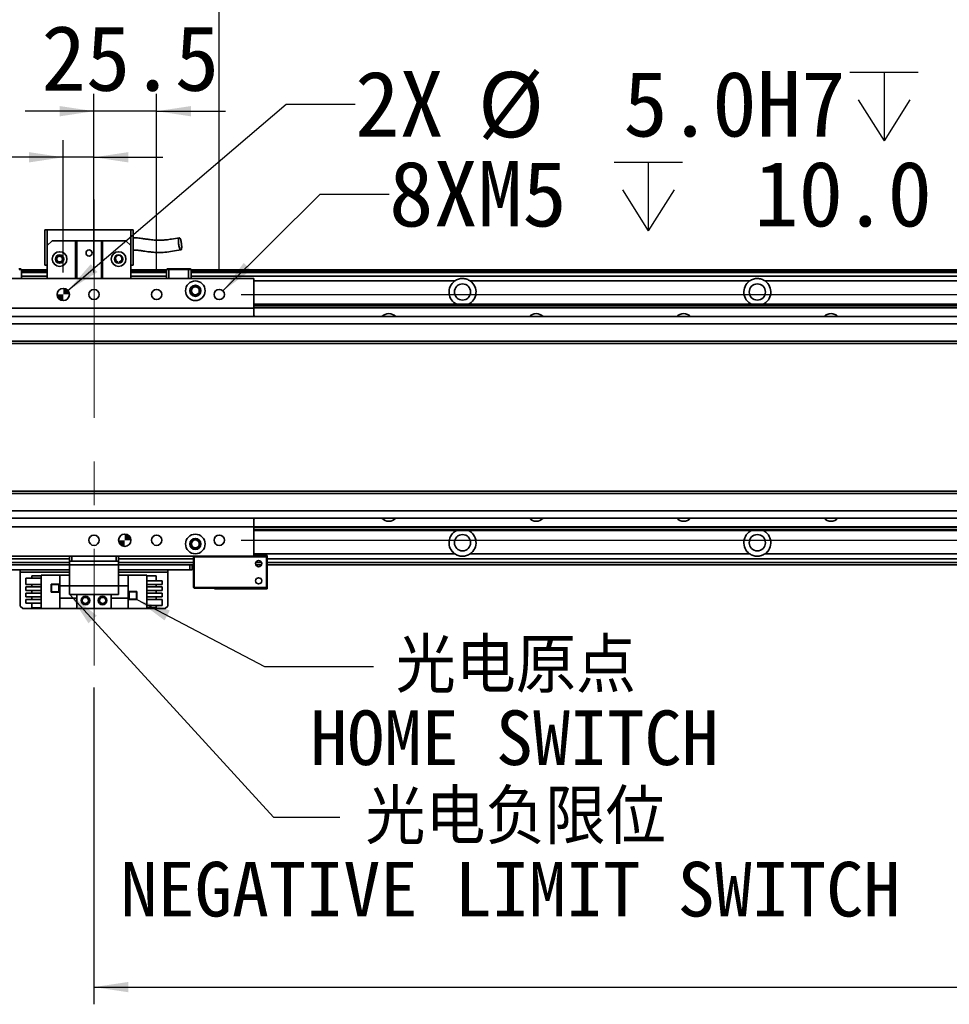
# Model space of a CAD drawing. Header units: millimetres. Extents: x 35 to 2905, y 35 to 2044.
# Tile 4 of 13: x 276 to 655, y 1434 to 1835. Entities that reach past the tile are written whole.
import ezdxf

# ---------------------------------------------------------------- set-up
doc = ezdxf.new("R2010")
doc.units = ezdxf.units.MM
doc.header["$LTSCALE"] = 7
doc.linetypes.add('CENTERX2', pattern=[20.32, 12.7, -2.54, 2.54, -2.54])
doc.layers.add('黑色实线', color=7, linetype='Continuous')
doc.styles.add('SLDTEXTSTYLE8', font='txt')
doc.styles.add('SLDTEXTSTYLE9', font='txt', dxfattribs={"bigfont": 'bigfont'})
doc.dimstyles.new('SLDDIMSTYLE0', dxfattribs={"dimtxt": 26.6, "dimasz": 14, "dimexe": 0, "dimexo": 0.0625, "dimgap": 6.65, "dimtad": 2, "dimdec": 1, "dimrnd": 1e-09, "dimzin": 4, "dimdsep": 46, "dimtxsty": 'SLDTEXTSTYLE8', "dimsah": 1, "dimcen": 0.09, "dimadec": 0, "dimazin": 1, "dimtfac": 1, "dimtdec": 1, "dimtmove": 0, "dimatfit": 0, "dimfxl": 0, "dimfrac": 2, "dimtolj": 1, "dimtzin": 12, "dimarcsym": 0})
doc.dimstyles.new('SLDDIMSTYLE1', dxfattribs={"dimtxt": 26.6, "dimasz": 14, "dimexe": 0, "dimexo": 0.0625, "dimgap": 6.65, "dimtad": 2, "dimdec": 1, "dimrnd": 1e-09, "dimzin": 12, "dimdsep": 46, "dimtxsty": 'SLDTEXTSTYLE8', "dimsah": 1, "dimcen": 0.09, "dimadec": 0, "dimazin": 3, "dimtfac": 1, "dimtdec": 1, "dimtmove": 0, "dimatfit": 0, "dimfxl": 0, "dimfrac": 2, "dimtolj": 1, "dimtzin": 12, "dimarcsym": 0})
doc.dimstyles.new('SLDDIMSTYLE2', dxfattribs={"dimtxt": 0.18, "dimasz": 14, "dimexe": 0, "dimexo": 0.0625, "dimgap": 0, "dimtad": 0, "dimtih": 1, "dimtoh": 1, "dimdec": 0, "dimrnd": 1e-09, "dimzin": 0, "dimdsep": 46, "dimtxsty": 'Standard', "dimsah": 1, "dimcen": 0.09, "dimadec": 0, "dimazin": 0, "dimtfac": 14, "dimtdec": 0, "dimtofl": 0, "dimtmove": 0, "dimatfit": 3, "dimfxl": 0, "dimfrac": 2, "dimtolj": 1, "dimtzin": 0, "dimarcsym": 0})
doc.dimstyles.new('SLDDIMSTYLE3', dxfattribs={"dimtxt": 26.6, "dimasz": 14, "dimexe": 0, "dimexo": 0.0625, "dimgap": 6.65, "dimtad": 0, "dimtih": 1, "dimtoh": 1, "dimdec": 6, "dimrnd": 1e-09, "dimzin": 12, "dimdsep": 46, "dimtxsty": 'SLDTEXTSTYLE8', "dimsah": 1, "dimcen": 0, "dimadec": 0, "dimazin": 3, "dimtfac": 1, "dimtdec": 1, "dimtofl": 0, "dimtmove": 0, "dimatfit": 3, "dimfxl": 0, "dimfrac": 2, "dimtolj": 1, "dimtzin": 12, "dimarcsym": 0})
doc.dimstyles.new('SLDDIMSTYLE4', dxfattribs={"dimtxt": 26.6, "dimasz": 14, "dimexe": 0, "dimexo": 0.0625, "dimgap": 6.65, "dimtad": 0, "dimtih": 1, "dimtoh": 1, "dimdec": 1, "dimrnd": 1e-09, "dimzin": 4, "dimdsep": 46, "dimtxsty": 'SLDTEXTSTYLE8', "dimsah": 1, "dimcen": 0, "dimadec": 0, "dimazin": 1, "dimtfac": 1, "dimtdec": 1, "dimtofl": 0, "dimtmove": 0, "dimatfit": 3, "dimfxl": 0, "dimfrac": 2, "dimtolj": 1, "dimtzin": 12, "dimarcsym": 0})
doc.dimstyles.new('SLDDIMSTYLE5', dxfattribs={"dimtxt": 26.6, "dimasz": 14, "dimexe": 0, "dimexo": 0.0625, "dimgap": 6.65, "dimtad": 2, "dimdec": 1, "dimrnd": 1e-09, "dimzin": 4, "dimdsep": 46, "dimtxsty": 'SLDTEXTSTYLE8', "dimsah": 1, "dimcen": 0.09, "dimadec": 0, "dimazin": 1, "dimtfac": 1, "dimtdec": 1, "dimtofl": 0, "dimtmove": 0, "dimatfit": 3, "dimfxl": 0, "dimfrac": 2, "dimtolj": 1, "dimtzin": 12, "dimarcsym": 0})

# ---------------------------------------------------------------- blocks, each defined once
blk = doc.blocks.new('_D_7')
at = {"layer": '黑色实线'}
for p, q in [((255.73, 1732.17), (255.73, 1850.46)), ((357.73, 1732.17), (357.73, 1850.46)), ((255.73, 1843.46), (227.73, 1843.46)), ((357.73, 1843.46), (255.73, 1843.46)), ((357.73, 1843.46), (385.73, 1843.46))]:
    blk.add_line(p, q, dxfattribs=at)
for points in [[(255.73, 1843.46), (241.73, 1845.56), (241.73, 1841.36)], [(357.73, 1843.46), (371.73, 1841.36), (371.73, 1845.56)]]:
    blk.add_solid(points, dxfattribs=at)
at = {"layer": '黑色实线', "insert": (270.72, 1878.36), "char_height": 26.6, "attachment_point": 1, "style": 'SLDTEXTSTYLE8'}
blk.add_mtext('102.0', dxfattribs=at)
blk = doc.blocks.new('_D_8')
at = {"layer": '黑色实线'}
for p, q in [((2234.73, 1723.28), (2234.73, 1751.28)), ((366.62, 1723.28), (2241.73, 1723.28)), ((2234.73, 1623.28), (2234.73, 1723.28)), ((366.62, 1623.28), (2241.73, 1623.28)), ((2234.73, 1623.28), (2234.73, 1595.28))]:
    blk.add_line(p, q, dxfattribs=at)
for points in [[(2234.73, 1723.28), (2236.83, 1737.28), (2232.63, 1737.28)], [(2234.73, 1623.28), (2232.63, 1609.28), (2236.83, 1609.28)]]:
    blk.add_solid(points, dxfattribs=at)
at = {"layer": '黑色实线', "insert": (2199.83, 1633.39), "char_height": 26.6, "attachment_point": 1, "rotation": 90, "style": 'SLDTEXTSTYLE8'}
blk.add_mtext('100.0', dxfattribs=at)
blk = doc.blocks.new('SW_SYMBOL_HOLE_DEPTH')
at = {"layer": '黑色实线', "color": 0}
for p, q in [((0, 6125), (5600, 6125)), ((2800, 6125), (2800, 525)), ((700, 3885), (2800, 525)), ((4900, 3885), (2800, 525))]:
    blk.add_line(p, q, dxfattribs=at)
blk = doc.blocks.new('_D_9')
at = {"layer": '黑色实线'}
for p, q in [((359.22, 1724.77), (398.82, 1764.17)), ((398.82, 1764.17), (426.82, 1764.17))]:
    blk.add_line(p, q, dxfattribs=at)
blk.add_solid([(359.22, 1724.77), (370.63, 1733.15), (367.66, 1736.13)], dxfattribs=at)
at = {"layer": '黑色实线', "xscale": 0.004985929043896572, "yscale": 0.004985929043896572, "zscale": 0.004985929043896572}
blk.add_blockref('SW_SYMBOL_HOLE_DEPTH', (518.4, 1746.56), dxfattribs=at)
at = {"layer": '黑色实线', "char_height": 26.6, "attachment_point": 1, "style": 'SLDTEXTSTYLE8'}
for s, insert in [('8XM5', (426.82, 1777.57)), (' 10.0', (557.34, 1777.57))]:
    blk.add_mtext(s, dxfattribs=dict(at, insert=insert))
blk = doc.blocks.new('_D_10')
at = {"layer": '黑色实线'}
for p, q in [((296.13, 1724.91), (384.97, 1800.76)), ((384.97, 1800.76), (412.97, 1800.76))]:
    blk.add_line(p, q, dxfattribs=at)
blk.add_solid([(296.13, 1724.91), (308.14, 1732.4), (305.42, 1735.6)], dxfattribs=at)
at = {"layer": '黑色实线', "xscale": 0.004985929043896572, "yscale": 0.004985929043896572, "zscale": 0.004985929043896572}
blk.add_blockref('SW_SYMBOL_HOLE_DEPTH', (614.34, 1783.15), dxfattribs=at)
at = {"layer": '黑色实线', "char_height": 26.6, "attachment_point": 1, "style": 'SLDTEXTSTYLE8'}
for s, insert in [('%%c', (463, 1813.9)), ('2X ', (412.97, 1814.16)), (' 5.0H7 ', (504.1, 1814.16)), (' 7.0', (653.27, 1814.16))]:
    blk.add_mtext(s, dxfattribs=dict(at, insert=insert))
blk = doc.blocks.new('_D_11')
at = {"layer": '黑色实线'}
for p, q in [((306.73, 1770.89), (306.73, 1804.86)), ((332.23, 1732.17), (332.23, 1804.86)), ((306.73, 1797.86), (278.73, 1797.86)), ((332.23, 1797.86), (306.73, 1797.86)), ((332.23, 1797.86), (360.23, 1797.86))]:
    blk.add_line(p, q, dxfattribs=at)
for points in [[(306.73, 1797.86), (292.73, 1799.96), (292.73, 1795.76)], [(332.23, 1797.86), (346.23, 1795.76), (346.23, 1799.96)]]:
    blk.add_solid(points, dxfattribs=at)
at = {"layer": '黑色实线', "insert": (285.35, 1832.76), "char_height": 26.6, "attachment_point": 1, "style": 'SLDTEXTSTYLE8'}
blk.add_mtext('25.5', dxfattribs=at)
blk = doc.blocks.new('_D_12')
at = {"layer": '黑色实线'}
for p, q in [((294.23, 1732.17), (294.23, 1786.11)), ((306.73, 1732.17), (306.73, 1786.11)), ((294.23, 1779.11), (173.12, 1779.11)), ((306.73, 1779.11), (294.23, 1779.11)), ((306.73, 1779.11), (334.73, 1779.11))]:
    blk.add_line(p, q, dxfattribs=at)
for points in [[(294.23, 1779.11), (280.23, 1781.21), (280.23, 1777.01)], [(306.73, 1779.11), (320.73, 1777.01), (320.73, 1781.21)]]:
    blk.add_solid(points, dxfattribs=at)
at = {"layer": '黑色实线', "insert": (173.12, 1814.01), "char_height": 26.6, "attachment_point": 1, "style": 'SLDTEXTSTYLE8'}
blk.add_mtext('12.5', dxfattribs=at)
blk = doc.blocks.new('_D_18')
at = {"layer": '黑色实线'}
for p, q in [((306.73, 1563.44), (306.73, 1434.49)), ((2046.73, 1563.44), (2046.73, 1434.49)), ((306.73, 1441.49), (2046.73, 1441.49))]:
    blk.add_line(p, q, dxfattribs=at)
for points in [[(306.73, 1441.49), (320.73, 1439.39), (320.73, 1443.59)], [(2046.73, 1441.49), (2032.73, 1443.59), (2032.73, 1439.39)]]:
    blk.add_solid(points, dxfattribs=at)
at = {"layer": '黑色实线', "insert": (1123.46, 1476.39), "char_height": 26.6, "attachment_point": 1, "style": 'SLDTEXTSTYLE8'}
blk.add_mtext('1740.0', dxfattribs=at)
blk = doc.blocks.new('SW_NOTE_7')
at = {"layer": '黑色实线', "color": 0, "char_height": 22.225, "attachment_point": 2}
for s, insert, style in [('光电原点', (57.92, 11.46), 'SLDTEXTSTYLE9'), ('HOME SWITCH', (57.33, -17.93), 'SLDTEXTSTYLE8')]:
    blk.add_mtext(s, dxfattribs=dict(at, insert=insert, style=style))
blk = doc.blocks.new('SW_NOTE_8')
at = {"layer": '黑色实线', "color": 0, "char_height": 22.225, "attachment_point": 2}
for s, insert, style in [('光电负限位', (71.47, 11.17), 'SLDTEXTSTYLE9'), ('NEGATIVE LIMIT SWITCH', (69.4, -18.22), 'SLDTEXTSTYLE8')]:
    blk.add_mtext(s, dxfattribs=dict(at, insert=insert, style=style))
blk = doc.blocks.new('SW_DOWELSYMBOL_0')
at = {"linetype": 'Continuous', "lineweight": 18}
h = blk.add_hatch(color=0, dxfattribs=at)
edge = h.paths.add_edge_path(flags=0)
edge.add_arc((0, 0), 2.5, 180, 270)
edge.add_line((0, -2.5), (0, 0))
edge.add_line((0, 0), (-2.5, 0))
h = blk.add_hatch(color=0, dxfattribs=at)
edge = h.paths.add_edge_path(flags=0)
edge.add_arc((0, 0), 2.5, 0, 90)
edge.add_line((0, 2.5), (0, 0))
edge.add_line((0, 0), (2.5, 0))
at = {"layer": '黑色实线', "color": 0}
blk.add_circle((0, 0), 2.5, dxfattribs=at)
blk = doc.blocks.new('SW_DOWELSYMBOL_1')
at = {"linetype": 'Continuous', "lineweight": 18}
h = blk.add_hatch(color=0, dxfattribs=at)
edge = h.paths.add_edge_path(flags=0)
edge.add_arc((0, 0), 2.5, 180, 270)
edge.add_line((0, -2.5), (0, 0))
edge.add_line((0, 0), (-2.5, 0))
h = blk.add_hatch(color=0, dxfattribs=at)
edge = h.paths.add_edge_path(flags=0)
edge.add_arc((0, 0), 2.5, 0, 90)
edge.add_line((0, 2.5), (0, 0))
edge.add_line((0, 0), (2.5, 0))
at = {"layer": '黑色实线', "color": 0}
blk.add_circle((0, 0), 2.5, dxfattribs=at)

msp = doc.modelspace()

# ---------------------------------------------------------------- linework, layer by layer
at = {"color": 7, "linetype": 'Continuous', "lineweight": 35}
for p, q in [((286.7329377, 1749.5844462), (287.7329546, 1749.5844462)), ((286.7329377, 1749.5844462), (286.7329377, 1735.1844446)), ((287.7329546, 1743.1844422), (287.7329546, 1749.5844462)), ((287.7329546, 1749.5844462), (321.7329341, 1749.5844462)), ((321.7329341, 1749.5844462), (322.732951, 1749.5844462)), ((321.7329341, 1749.5844462), (321.7329341, 1743.1844422)), ((322.732951, 1735.1844446), (322.732951, 1749.5844462)), ((289.7329289, 1745.1844462), (287.7329546, 1743.1844422)), ((287.7329546, 1743.1844422), (287.7329546, 1729.7844426)), ((289.7329289, 1745.1844462), (299.2329556, 1745.1844462)), ((299.2329556, 1729.7844426), (299.2329556, 1745.1844462)), ((299.2329556, 1745.1844462), (299.7329491, 1745.1844462)), ((299.7329491, 1745.1844462), (299.7329491, 1729.7844426)), ((309.7329396, 1745.1844462), (299.7329491, 1745.1844462)), ((309.7329396, 1729.7844426), (309.7329396, 1745.1844462)), ((309.7329396, 1745.1844462), (310.2329331, 1745.1844462)), ((310.2329331, 1745.1844462), (319.73293, 1745.1844462)), ((310.2329331, 1745.1844462), (310.2329331, 1729.7844426)), ((321.7329341, 1743.1844422), (319.73293, 1745.1844462)), ((321.7329341, 1743.1844422), (321.7329341, 1729.7844426)), ((286.7329377, 1735.1844446), (287.7329546, 1735.1844446)), ((321.7329341, 1735.1844446), (322.732951, 1735.1844446)), ((276.108678, 1733.7844432), (276.9329506, 1733.7844432)), ((277.2329408, 1733.4844456), (276.2329536, 1733.4844456)), ((277.2329408, 1733.4844456), (276.9329506, 1733.7844432)), ((277.2329408, 1733.4844456), (277.2329408, 1729.7844426)), ((287.7329546, 1733.2895831), (277.2329408, 1733.2895831)), ((277.2329408, 1733.0895835), (287.7329546, 1733.0895835)), ((277.2329408, 1732.8895838), (287.7329546, 1732.8895838)), ((287.7329546, 1732.7895821), (277.2329408, 1732.7895821)), ((287.7329546, 1730.7844446), (277.2329408, 1730.7844446)), ((336.232956, 1733.2895831), (321.7329341, 1733.2895831)), ((321.7329341, 1733.0895835), (336.232956, 1733.0895835)), ((321.7329341, 1732.8895838), (336.232956, 1732.8895838)), ((336.232956, 1732.7895821), (321.7329341, 1732.7895821)), ((336.232956, 1730.7844446), (321.7329341, 1730.7844446)), ((336.5329462, 1733.7844432), (336.232956, 1733.4844456)), ((337.2329432, 1733.4844456), (336.232956, 1733.4844456)), ((336.232956, 1729.7844426), (336.232956, 1733.4844456)), ((336.5329462, 1733.7844432), (337.3572188, 1733.7844432)), ((337.2329432, 1733.4844456), (337.3572188, 1733.7844432)), ((337.2329432, 1733.4844456), (337.2329432, 1729.7844426)), ((345.2329296, 1733.4844456), (337.2329432, 1733.4844456)), ((337.3572188, 1733.7844432), (345.1086837, 1733.7844432)), ((345.2329296, 1733.4844456), (345.1086837, 1733.7844432)), ((345.1086837, 1733.7844432), (345.9329563, 1733.7844432)), ((345.2329296, 1729.7844426), (345.2329296, 1733.4844456)), ((346.2329465, 1733.4844456), (345.2329296, 1733.4844456)), ((346.2329465, 1733.4844456), (345.9329563, 1733.7844432)), ((346.2329465, 1733.4844456), (346.2329465, 1729.7844426)), ((2007.2329002, 1733.2895831), (346.2329465, 1733.2895831)), ((346.2329465, 1733.0895835), (2007.2329002, 1733.0895835)), ((346.2329465, 1732.8895838), (2007.2329002, 1732.8895838)), ((2007.2329002, 1732.7895821), (346.2329465, 1732.7895821)), ((2007.2329002, 1730.7844446), (346.2329465, 1730.7844446)), ((371.732946, 1729.7844426), (241.7329508, 1729.7844426)), ((371.732946, 1729.7844426), (371.732946, 1717.7844443)), ((573.5633927, 1728.7844443), (459.9025208, 1728.7844443)), ((693.5633379, 1728.7844443), (579.9025255, 1728.7844443)), ((371.732946, 1719.2844437), (1981.7328411, 1719.2844437)), ((371.732946, 1718.9914235), (1981.7328411, 1718.9914235)), ((371.732946, 1717.7844443), (241.7329508, 1717.7844443)), ((371.732946, 1718.0925631), (1981.7328411, 1718.0925631)), ((371.732946, 1717.799543), (1981.7328411, 1717.799543)), ((371.732946, 1717.7844443), (371.732946, 1714.2895819)), ((2132.2329002, 1714.2895819), (221.2329465, 1714.2895819)), ((2132.2329002, 1711.2895795), (221.2329465, 1711.2895795)), ((2132.2329002, 1704.2895784), (221.2329465, 1704.2895784)), ((221.2329465, 1703.2895782), (2132.2329002, 1703.2895782)), ((2132.2329002, 1643.2895833), (221.2329465, 1643.2895833)), ((2132.2329002, 1642.289585), (221.2329465, 1642.289585)), ((2132.2329002, 1635.2895857), (221.2329465, 1635.2895857)), ((2132.2329002, 1632.2895833), (221.2329465, 1632.2895833)), ((371.732946, 1632.2895833), (371.732946, 1628.7844428)), ((371.732946, 1628.7844428), (241.7329508, 1628.7844428)), ((371.732946, 1628.7844428), (371.732946, 1616.7844446)), ((371.732946, 1628.7796185), (1981.7328411, 1628.7796185)), ((371.732946, 1628.4866021), (1981.7328411, 1628.4866021)), ((371.732946, 1627.587738), (1981.7328411, 1627.587738)), ((371.732946, 1627.2947216), (1981.7328411, 1627.2947216)), ((296.7329281, 1615.7947206), (200.7329422, 1615.7947206)), ((371.732946, 1616.7844446), (241.7329508, 1616.7844446)), ((296.7329281, 1614.7844442), (296.7329281, 1616.7844446)), ((297.7329451, 1614.7844442), (296.7329281, 1614.7844442)), ((296.7329281, 1613.2844412), (296.7329281, 1614.7844442)), ((297.7329451, 1616.7844446), (297.7329451, 1614.7844442)), ((315.7329517, 1614.7844442), (297.7329451, 1614.7844442)), ((315.7329517, 1614.7844442), (315.7329517, 1616.7844446)), ((316.7329389, 1614.7844442), (315.7329517, 1614.7844442)), ((316.7329389, 1616.7844446), (316.7329389, 1614.7844442)), ((347.2329336, 1615.7947206), (316.7329389, 1615.7947206)), ((316.7329389, 1614.7844442), (316.7329389, 1613.2844412)), ((347.5329536, 1616.7844446), (347.2329336, 1616.4844432)), ((347.5329536, 1616.4844432), (347.2329336, 1616.4844432)), ((347.2329336, 1604.0844419), (347.2329336, 1616.4844432)), ((347.5329536, 1616.4844432), (347.6571995, 1616.7844446)), ((347.5329536, 1616.4844432), (347.5329536, 1604.0844419)), ((376.9329446, 1616.4844432), (347.5329536, 1616.4844432)), ((371.732946, 1617.0844422), (377.2329348, 1617.0844422)), ((371.732946, 1616.7844446), (376.808669, 1616.7844446)), ((376.9329446, 1616.4844432), (376.808669, 1616.7844446)), ((376.808669, 1616.7844446), (376.9329446, 1616.7844446)), ((377.2329348, 1616.4844432), (376.9329446, 1616.7844446)), ((376.9329446, 1604.0844419), (376.9329446, 1616.4844432)), ((377.2329348, 1616.4844432), (376.9329446, 1616.4844432)), ((377.2329348, 1616.4844432), (377.2329348, 1617.0844422)), ((377.2329348, 1616.4844432), (377.2329348, 1604.0844419)), ((1978.2328564, 1615.7947206), (377.2329348, 1615.7947206)), ((573.5633927, 1617.7947209), (459.9025208, 1617.7947209)), ((693.5633379, 1617.7947209), (579.9025255, 1617.7947209)), ((296.7329281, 1613.2895821), (200.7329422, 1613.2895821)), ((296.7329281, 1611.2895855), (267.7329439, 1611.2895855)), ((276.7329472, 1611.2895855), (276.7329472, 1610.2895835)), ((316.7329389, 1613.2844412), (296.7329281, 1613.2844412)), ((296.7329281, 1613.2844412), (296.7329281, 1604.7844463)), ((347.2329336, 1613.2895821), (316.7329389, 1613.2895821)), ((316.7329389, 1613.2844412), (316.7329389, 1604.7844463)), ((345.7329529, 1611.2895855), (316.7329389, 1611.2895855)), ((336.7329496, 1610.2895835), (336.7329496, 1611.2895855)), ((345.7329529, 1611.2895855), (345.7329529, 1613.2895821)), ((346.7329401, 1611.2895855), (345.7329529, 1611.2895855)), ((346.7329401, 1613.2895821), (346.7329401, 1611.2895855)), ((374.8808163, 1613.2895821), (372.5850838, 1613.2895821)), ((1978.2328564, 1613.2895821), (377.2329348, 1613.2895821)), ((276.7329472, 1596.4895808), (276.7329472, 1610.2895835)), ((279.0329414, 1607.8495854), (285.232957, 1607.8495854)), ((279.0329414, 1605.3495803), (279.0329414, 1607.8495854)), ((281.4329523, 1607.8495854), (281.4329523, 1608.7895804)), ((281.4329523, 1608.7895804), (285.232957, 1608.7895804)), ((285.232957, 1595.4895788), (285.232957, 1609.0895855)), ((285.232957, 1609.0895855), (292.7829283, 1609.0895855)), ((292.7829283, 1609.0895855), (292.7829283, 1604.7895798)), ((296.7329281, 1609.0895855), (292.7829283, 1609.0895855)), ((320.6829387, 1609.0895855), (316.7329389, 1609.0895855)), ((320.6829387, 1604.7895798), (320.6829387, 1609.0895855)), ((328.2329398, 1609.0895855), (320.6829387, 1609.0895855)), ((328.2329398, 1609.0895855), (328.2329398, 1595.4895788)), ((332.0329445, 1608.7895804), (328.2329398, 1608.7895804)), ((334.4329554, 1606.8495833), (328.2329398, 1606.8495833)), ((332.0329445, 1608.7895804), (332.0329445, 1606.8495833)), ((334.4329554, 1606.8495833), (334.4329554, 1605.3495803)), ((336.7329496, 1610.2895835), (336.7329496, 1596.4895808)), ((279.0329414, 1605.3495803), (285.232957, 1605.3495803)), ((279.0329414, 1602.8095805), (279.0329414, 1604.3095836)), ((279.0329414, 1604.3095836), (285.232957, 1604.3095836)), ((279.0329414, 1602.8095805), (285.232957, 1602.8095805)), ((281.4329523, 1604.3095836), (281.4329523, 1605.3495803)), ((281.4329523, 1601.7695838), (281.4329523, 1602.8095805)), ((292.5329464, 1605.3895825), (289.3329519, 1605.3895825)), ((289.3329519, 1605.3895825), (289.3329519, 1602.1895805)), ((289.4329387, 1605.2895808), (289.4329387, 1602.2895822)), ((292.4329299, 1605.2895808), (289.4329387, 1605.2895808)), ((292.4329299, 1602.2895822), (292.4329299, 1605.2895808)), ((292.5329464, 1602.1895805), (292.5329464, 1605.3895825)), ((296.7329281, 1604.7895798), (292.7829283, 1604.7895798)), ((292.7829283, 1599.7895845), (292.7829283, 1604.7895798)), ((296.7329281, 1604.7844463), (316.7329389, 1604.7844463)), ((296.7329281, 1601.2844467), (296.7329281, 1604.7844463)), ((320.6829387, 1604.7895798), (316.7329389, 1604.7895798)), ((316.7329389, 1604.7844463), (316.7329389, 1601.2844467)), ((320.6829387, 1604.7895798), (320.6829387, 1599.7895845)), ((334.4329554, 1605.3495803), (328.2329398, 1605.3495803)), ((334.4329554, 1604.3095836), (328.2329398, 1604.3095836)), ((334.4329554, 1602.8095805), (328.2329398, 1602.8095805)), ((332.0329445, 1605.3495803), (332.0329445, 1604.3095836)), ((332.0329445, 1602.8095805), (332.0329445, 1601.7695838)), ((334.4329554, 1604.3095836), (334.4329554, 1602.8095805)), ((347.2329336, 1604.0844419), (347.5329536, 1604.0844419)), ((347.5329536, 1603.7844443), (347.2329336, 1604.0844419)), ((347.5329536, 1604.0844419), (376.9329446, 1604.0844419)), ((347.5329536, 1604.0844419), (347.6571995, 1603.7844443)), ((347.6571995, 1603.7844443), (347.5329536, 1603.7844443)), ((376.808669, 1603.7844443), (347.6571995, 1603.7844443)), ((355.7329434, 1603.4844467), (355.7329434, 1603.7844443)), ((355.7329434, 1603.4844467), (377.2329348, 1603.4844467)), ((376.9329446, 1604.0844419), (376.808669, 1603.7844443)), ((376.9329446, 1603.7844443), (376.808669, 1603.7844443)), ((376.9329446, 1604.0844419), (377.2329348, 1604.0844419)), ((377.2329348, 1604.0844419), (376.9329446, 1603.7844443)), ((377.2329348, 1603.4844467), (377.2329348, 1604.0844419)), ((279.0329414, 1600.2695807), (279.0329414, 1601.7695838)), ((279.0329414, 1601.7695838), (285.232957, 1601.7695838)), ((279.0329414, 1600.2695807), (285.232957, 1600.2695807)), ((279.0329414, 1597.729581), (279.0329414, 1599.229584)), ((279.0329414, 1599.229584), (285.232957, 1599.229584)), ((281.4329523, 1599.229584), (281.4329523, 1600.2695807)), ((289.3329519, 1602.1895805), (292.5329464, 1602.1895805)), ((289.4329387, 1602.2895822), (292.4329299, 1602.2895822)), ((292.7829283, 1599.7895845), (299.7329491, 1599.7895845)), ((292.7829283, 1599.7895845), (292.7829283, 1595.4895788)), ((316.7329389, 1601.2844467), (296.7329281, 1601.2844467)), ((299.7329491, 1601.2844467), (299.7329491, 1599.7895845)), ((299.7329491, 1595.4895788), (299.7329491, 1599.7895845)), ((306.7329484, 1601.2844467), (306.7329484, 1595.4895788)), ((313.7329477, 1599.7895845), (313.7329477, 1601.2844467)), ((313.7329477, 1599.7895845), (320.6829387, 1599.7895845)), ((313.7329477, 1599.7895845), (313.7329477, 1595.4895788)), ((320.6829387, 1595.4895788), (320.6829387, 1599.7895845)), ((324.1329449, 1602.3895838), (320.9329504, 1602.3895838)), ((320.9329504, 1602.3895838), (320.9329504, 1599.1895818)), ((320.9329504, 1599.1895818), (324.1329449, 1599.1895818)), ((324.0329283, 1602.2895822), (321.0329371, 1602.2895822)), ((321.0329371, 1602.2895822), (321.0329371, 1599.2895835)), ((321.0329371, 1599.2895835), (324.0329283, 1599.2895835)), ((324.0329283, 1599.2895835), (324.0329283, 1602.2895822)), ((324.1329449, 1599.1895818), (324.1329449, 1602.3895838)), ((334.4329554, 1601.7695838), (328.2329398, 1601.7695838)), ((334.4329554, 1600.2695807), (328.2329398, 1600.2695807)), ((334.4329554, 1599.229584), (328.2329398, 1599.229584)), ((332.0329445, 1600.2695807), (332.0329445, 1599.229584)), ((334.4329554, 1601.7695838), (334.4329554, 1600.2695807)), ((334.4329554, 1599.229584), (334.4329554, 1596.7295789)), ((276.7329472, 1596.4895808), (277.7329343, 1595.4895788)), ((285.232957, 1595.4895788), (277.7329343, 1595.4895788)), ((279.0329414, 1597.729581), (285.232957, 1597.729581)), ((281.4329523, 1595.7895839), (281.4329523, 1597.729581)), ((281.4329523, 1595.7895839), (285.232957, 1595.7895839)), ((285.232957, 1595.4895788), (292.7829283, 1595.4895788)), ((292.7829283, 1595.4895788), (299.7329491, 1595.4895788)), ((306.7329484, 1595.4895788), (299.7329491, 1595.4895788)), ((306.7329484, 1595.4895788), (313.7329477, 1595.4895788)), ((313.7329477, 1595.4895788), (320.6829387, 1595.4895788)), ((328.2329398, 1595.4895788), (320.6829387, 1595.4895788)), ((334.4329554, 1596.7295789), (328.2329398, 1596.7295789)), ((332.0329445, 1595.7895839), (328.2329398, 1595.7895839)), ((335.7329327, 1595.4895788), (328.2329398, 1595.4895788)), ((332.0329445, 1596.7295789), (332.0329445, 1595.7895839)), ((335.7329327, 1595.4895788), (336.7329496, 1596.4895808))]:
    msp.add_line(p, q, dxfattribs=at)
at = {"color": 8, "linetype": 'Continuous', "lineweight": 35}
for p, q in [((287.7329546, 1732.2895811), (277.2329408, 1732.2895811)), ((336.232956, 1732.2895811), (321.7329341, 1732.2895811)), ((2007.2329002, 1732.2895811), (346.2329465, 1732.2895811)), ((453.563388, 1728.7844443), (371.732946, 1728.7844443)), ((453.563388, 1617.7947209), (371.732946, 1617.7947209)), ((296.7329281, 1614.2895804), (200.7329422, 1614.2895804)), ((347.2329336, 1614.2895804), (316.7329389, 1614.2895804)), ((374.8763162, 1614.2895804), (372.5895542, 1614.2895804)), ((1978.2328564, 1614.2895804), (377.2329348, 1614.2895804)), ((276.7329472, 1610.2895835), (296.7329281, 1610.2895835)), ((316.7329389, 1610.2895835), (336.7329496, 1610.2895835))]:
    msp.add_line(p, q, dxfattribs=at)
at = {"color": 7, "linetype": 'Continuous', "lineweight": 35, "flags": 128}
for points in [[(372.3033923, 1714.2895819), (372.0801431, 1714.458453), (371.7262703, 1714.6710479)], [(371.7310387, 1631.9003166), (372.0840472, 1632.1131275), (372.3157602, 1632.2895833)]]:
    msp.add_lwpolyline(points, dxfattribs=at)
at = {"color": 7, "linetype": 'Continuous', "lineweight": 35}
for centre, radius in [((292.7329422, 1737.684444), 3), ((292.7329422, 1737.684444), 1.7), ((292.7329422, 1737.684444), 1.6), ((304.7329422, 1740.184444), 1.25), ((316.7329422, 1737.684444), 3), ((316.7329422, 1737.684444), 1.7), ((316.7329422, 1737.684444), 1.6), ((347.9829422, 1724.784444), 4), ((347.9829422, 1724.784444), 2.25), ((347.9829422, 1724.784444), 2), ((456.7329422, 1724.2895821), 3.3), ((576.7329422, 1724.2895821), 3.3), ((294.2329422, 1723.284444), 2.5), ((306.7329422, 1723.284444), 2.1), ((332.2329422, 1723.284444), 2.1), ((347.9829422, 1724.784444), 1.621), ((357.7329422, 1723.284444), 2.1), ((306.7329422, 1623.284444), 2.1), ((319.2329422, 1623.284444), 2.5), ((332.2329422, 1623.284444), 2.1), ((347.9829422, 1621.784444), 4), ((347.9829422, 1621.784444), 2.25), ((347.9829422, 1621.784444), 2), ((347.9829422, 1621.784444), 1.621), ((357.7329422, 1623.284444), 2.1), ((456.7329422, 1622.2895821), 3.3), ((576.7329422, 1622.2895821), 3.3), ((373.7329422, 1613.784444), 1.25), ((373.7329422, 1606.784444), 1.25), ((303.2329422, 1598.7895821), 1.75), ((303.2329422, 1598.7895821), 1.25), ((310.2329422, 1598.7895821), 1.75), ((310.2329422, 1598.7895821), 1.25)]:
    msp.add_circle(centre, radius, dxfattribs=at)
for centre, radius, start, end in [((456.7329422, 1724.2895821), 5.5, 125.18978779, 245.508820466), ((456.7329422, 1724.2895821), 5.5, 294.491179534, 54.81021221), ((576.7329422, 1724.2895821), 5.5, 125.18978779, 245.508820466), ((576.7329422, 1724.2895821), 5.5, 294.491179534, 54.81021221), ((426.7329422, 1711.784444), 3.75, 41.915720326, 138.084279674), ((486.7329422, 1711.784444), 3.75, 41.915720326, 138.084279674), ((546.7329422, 1711.784444), 3.75, 41.915720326, 138.084279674), ((606.7329422, 1711.784444), 3.75, 41.915720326, 138.084279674), ((426.7329422, 1634.7947201), 3.75, 221.915720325, 318.084279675), ((486.7329422, 1634.7947201), 3.75, 221.915720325, 318.084279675), ((546.7329422, 1634.7947201), 3.75, 221.915720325, 318.084279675), ((606.7329422, 1634.7947201), 3.75, 221.915720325, 318.084279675), ((456.7329422, 1622.2895821), 5.5, 114.491179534, 234.81021221), ((456.7329422, 1622.2895821), 5.5, 305.18978779, 65.508820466), ((576.7329422, 1622.2895821), 5.5, 114.491179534, 234.81021221), ((576.7329422, 1622.2895821), 5.5, 305.18978779, 65.508820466)]:
    msp.add_arc(centre, radius, start, end, dxfattribs=at)
for points, knots in [([(341.4747375, 1746.3358962), (340.4304415, 1746.170017), (338.6103308, 1745.8809049), (336.2318199, 1745.5100916), (334.4212827, 1745.3658394), (332.8370721, 1745.3377468), (331.0671866, 1745.4177957), (329.2125573, 1745.6396894), (327.3150763, 1745.9257471), (325.795323, 1746.1474534), (324.3748449, 1746.2825541), (323.4310289, 1746.3350693), (322.8737782, 1746.3126173), (322.732951, 1746.3069433)], [0, 0, 0, 0, 0.1728201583, 0.301209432, 0.3945073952, 0.4621978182, 0.5503028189, 0.6704398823, 0.75426796, 0.853134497, 0.9124973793, 0.977886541, 1, 1, 1, 1]), ([(341.0929698, 1745.1738441), (341.1193244, 1745.4229447), (341.1720924, 1745.921702), (341.3498568, 1746.3265872), (341.5725705, 1746.3679187), (341.8043958, 1746.087753), (342.0204085, 1745.5768964), (342.207641, 1744.8835098), (342.3479615, 1744.0762453), (342.4255083, 1743.2369738), (342.4294584, 1742.4581722), (342.3566878, 1741.8373388), (342.2154756, 1741.4465033), (342.0164568, 1741.3595261), (341.8153986, 1741.463686), (341.6258056, 1741.8081643), (341.4559252, 1742.3391429), (341.3046444, 1743.0727485), (341.1932637, 1743.8189509), (341.1196944, 1744.3629777), (341.0912794, 1744.6218999), (341.0796644, 1744.7069508), (341.0797198, 1744.7292755), (341.0785975, 1744.8034477), (341.081259, 1744.9595716), (341.0884776, 1745.0916504), (341.0929698, 1745.1738441)], [0, 0, 0, 0, 0.0648170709, 0.1297788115, 0.1897320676, 0.2426180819, 0.2944128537, 0.3462430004, 0.3987242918, 0.4521992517, 0.5066010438, 0.5614521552, 0.6160516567, 0.6697722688, 0.7270686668, 0.7653772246, 0.8036909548, 0.8589092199, 0.9142291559, 0.9495546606, 0.9640013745, 0.9648506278, 0.9657590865, 0.9687099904, 0.9805279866, 1, 1, 1, 1]), ([(292.5203699, 1736.5542599), (292.3914684, 1736.5758466), (292.1330499, 1736.6191231), (291.7945489, 1736.8424719), (291.5346241, 1737.1616784), (291.3859354, 1737.5643269), (291.3731278, 1738.0083017), (291.508449, 1738.4450087), (291.7673506, 1738.8167029), (292.0113669, 1738.979685), (292.1256381, 1739.0560084)], [0, 0, 0, 0, 0.1153517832, 0.2312544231, 0.3517769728, 0.4770083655, 0.6065219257, 0.7402439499, 0.8783580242, 1, 1, 1, 1]), ([(292.7329498, 1736.5343706), (292.7369531, 1736.5343845), (292.8571755, 1736.5348018), (293.0947635, 1736.5740017), (293.4106608, 1736.7333271), (293.664609, 1736.9801541), (293.8328752, 1737.2916755), (293.9000608, 1737.6393454), (293.8598257, 1737.9911346), (293.7161309, 1738.3147181), (293.4821203, 1738.58042), (293.1792228, 1738.76381), (292.8352569, 1738.8478767), (292.4819247, 1738.8250271), (292.1516675, 1738.6974043), (291.8747726, 1738.4767138), (291.6768202, 1738.1831302), (291.5759438, 1737.8436967), (291.5814146, 1737.4897839), (291.6925933, 1737.1532251), (291.8997352, 1736.8674266), (292.1821585, 1736.6493787), (292.4076374, 1736.5859649), (292.5203699, 1736.5542599)], [0, 0, 0, 0, 0.0017194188, 0.0516365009, 0.1015514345, 0.1514631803, 0.2013774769, 0.2512942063, 0.3012093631, 0.35112083, 0.4010321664, 0.4509466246, 0.5008643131, 0.55077631, 0.6006884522, 0.6506024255, 0.7005190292, 0.7504339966, 0.8003449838, 0.8502587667, 0.9001744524, 0.9500903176, 1, 1, 1, 1]), ([(293.3402318, 1739.0560084), (293.4716526, 1738.9658863), (293.7405322, 1738.7815015), (294.0009589, 1738.3577482), (294.1076235, 1737.8822122), (294.0450977, 1737.413516), (293.8338012, 1737.0093814), (293.5090468, 1736.715011), (293.1910854, 1736.5813613), (292.9995618, 1736.5602259), (292.9455, 1736.5542599)], [0, 0, 0, 0, 0.1407983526, 0.2880655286, 0.4304364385, 0.5679417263, 0.7005946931, 0.8284726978, 0.9515826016, 1, 1, 1, 1]), ([(316.6046101, 1736.5517379), (316.5484127, 1736.5538729), (316.3550724, 1736.5612183), (316.0289775, 1736.6729285), (315.6873876, 1736.9426079), (315.4506393, 1737.3292624), (315.357616, 1737.7895724), (315.4306914, 1738.2706221), (315.6716537, 1738.7105662), (315.9431268, 1738.9509744), (316.1076302, 1739.0456352), (316.1256569, 1739.0560084)], [0, 0, 0, 0, 0.0488389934, 0.1680248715, 0.2919229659, 0.4205443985, 0.5539585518, 0.6921654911, 0.8349291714, 0.981911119, 1, 1, 1, 1]), ([(316.9455188, 1736.5542599), (317.0849885, 1736.5788287), (317.3641815, 1736.6280111), (317.7163374, 1736.8816294), (317.9667878, 1737.2276131), (318.0908965, 1737.6380554), (318.0809643, 1738.0660069), (317.9409863, 1738.4685715), (317.6926058, 1738.8197495), (317.4577557, 1738.9772196), (317.3402506, 1739.0560084)], [0, 0, 0, 0, 0.124807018, 0.2498411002, 0.3748585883, 0.4998572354, 0.6248424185, 0.7498299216, 0.87482967, 1, 1, 1, 1]), ([(322.732951, 1741.2986853), (323.1020776, 1741.3147038), (323.9896051, 1741.3532187), (325.3608619, 1741.1737447), (326.7773927, 1740.972977), (328.0532562, 1740.7806438), (329.1534455, 1740.6335423), (330.1064007, 1740.5280637), (331.35207, 1740.4192847), (333.1807397, 1740.3419892), (335.7804841, 1740.4402107), (338.7796667, 1740.8586804), (340.9177958, 1741.2079789), (342.0454818, 1741.392205)], [0, 0, 0, 0, 0.0561688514, 0.1350523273, 0.2093710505, 0.2758292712, 0.332639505, 0.378840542, 0.4216808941, 0.5224859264, 0.656040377, 0.8185897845, 1, 1, 1, 1]), ([(316.5203887, 1736.5542599), (316.3886251, 1736.5933777), (316.1429827, 1736.6663038), (315.8699092, 1736.9026142), (315.702569, 1737.1499653), (315.6028068, 1737.417909), (315.5780615, 1737.6275903), (315.5852107, 1737.7593163), (315.5873204, 1737.7850644), (315.5878409, 1737.7903214), (315.5879951, 1737.7922856), (315.5880539, 1737.7928767), (315.5880529, 1737.7927315), (315.5880528, 1737.7927178)], [0, 0, 0, 0, 0.23692827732, 0.44169748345, 0.61424397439, 0.75450896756, 0.93807962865, 0.98296589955, 0.98978678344, 0.99520613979, 0.99755142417, 0.99976807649, 1, 1, 1, 1]), ([(459.9025208, 1728.7844443), (459.44303, 1729.0538388), (458.4946249, 1729.6098786), (456.810735, 1729.8692972), (455.0685733, 1729.6537775), (454.0630087, 1729.0730047), (453.563388, 1728.7844443)], [0, 0, 0, 0, 0.2356881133, 0.4864685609, 0.7448488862, 1, 1, 1, 1]), ([(579.9025255, 1728.7844443), (579.4430348, 1729.0538388), (578.4946297, 1729.6098786), (576.8107398, 1729.8692972), (575.0685781, 1729.6537775), (574.0630134, 1729.0730047), (573.5633927, 1728.7844443)], [0, 0, 0, 0, 0.2356881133, 0.4864685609, 0.7448488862, 1, 1, 1, 1]), ([(371.7259723, 1714.6711969), (371.8848897, 1714.5816435), (372.0880932, 1714.467134), (372.1553411, 1714.3213533), (372.1699971, 1714.2895819)], [0, 0, 0, 0, 0.782060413, 1, 1, 1, 1]), ([(372.1788782, 1632.2895833), (372.120105, 1632.206159), (372.0177307, 1632.060846), (371.813117, 1631.9464255), (371.7259723, 1631.897694)], [0, 0, 0, 0, 0.574101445, 1, 1, 1, 1]), ([(453.563388, 1617.7947209), (454.0228787, 1617.5253264), (454.9712838, 1616.9692866), (456.6551737, 1616.709868), (458.3973354, 1616.9253878), (459.4029, 1617.5061606), (459.9025208, 1617.7947209)], [0, 0, 0, 0, 0.2356881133, 0.4864685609, 0.7448488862, 1, 1, 1, 1]), ([(573.5633927, 1617.7947209), (574.0228835, 1617.5253264), (574.9712886, 1616.9692866), (576.6551785, 1616.709868), (578.3973402, 1616.9253878), (579.4029048, 1617.5061606), (579.9025255, 1617.7947209)], [0, 0, 0, 0, 0.2356881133, 0.4864685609, 0.7448488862, 1, 1, 1, 1])]:
    msp.add_open_spline(points, degree=3, knots=knots, dxfattribs=at)
at = {"layer": '黑色实线', "linetype": 'CENTERX2', "lineweight": 18}
msp.add_line((306.7329422, 1761.9962138), (306.7329422, 1572.334444), dxfattribs=at)

# ---------------------------------------------------------------- block references
at = {"layer": '黑色实线'}
for name, p in [('SW_DOWELSYMBOL_0', (294.2329422, 1723.284444)), ('SW_DOWELSYMBOL_1', (319.2329422, 1623.284444))]:
    msp.add_blockref(name, p, dxfattribs=at)
at = {"layer": '黑色实线', "color": 7}
for name, p in [('SW_NOTE_7', (420.5260535, 1571.99138)), ('SW_NOTE_8', (406.836068, 1510.6647217))]:
    msp.add_blockref(name, p, dxfattribs=at)

# ---------------------------------------------------------------- dimensions: what is measured, and where the dimension line sits
at = {"layer": '黑色实线'}
for base, p1, p2, dimstyle, picture, middle in [((255.7329422, 1843.4564217), (357.7329422, 1723.284444), (255.7329422, 1723.284444), 'SLDDIMSTYLE0', '_D_7', (313.0949866, 1843.4564217)), ((306.7329422, 1797.8591932), (332.2329422, 1723.284444), (306.7329422, 1761.9962138), 'SLDDIMSTYLE1', '_D_11', (318.1200478, 1797.8591932)), ((294.2329422, 1779.110045), (306.7329422, 1723.284444), (294.2329422, 1723.284444), 'SLDDIMSTYLE1', '_D_12', (205.8916252, 1779.110045)), ((2046.7329422, 1441.4895321), (306.7329422, 1572.334444), (2046.7329422, 1572.334444), 'SLDDIMSTYLE5', '_D_18', (1175.4410024, 1441.4895321))]:
    dim = msp.add_linear_dim(base=base, p1=p1, p2=p2, dimstyle=dimstyle, dxfattribs=at)
    dim.commit()
    dim.dimension.update_dxf_attribs({"geometry": picture, "text_midpoint": middle, "dimtype": 160})
dim = msp.add_diameter_dim_2p(p1=(292.3316963, 1721.6610944), p2=(296.1341881, 1724.9077937), text='2X <>H7 {\\fGDT;x} 7.0\\P', dimstyle='SLDDIMSTYLE4', dxfattribs=at)
dim.commit()
dim.dimension.update_dxf_attribs({"geometry": '_D_10', "text_midpoint": (561.1273792, 1800.7620443), "dimtype": 163})
dim = msp.add_diameter_dim_2p(p1=(356.244363, 1721.8031838), p2=(359.2215214, 1724.7657043), text='8XM5{\\fGDT;x} 10.0\\P', dimstyle='SLDDIMSTYLE3', override={"dimpost": '<>'}, dxfattribs=at)
dim.commit()
dim.dimension.update_dxf_attribs({"geometry": '_D_9', "text_midpoint": (529.6878347, 1764.1673792), "dimtype": 163})
dim = msp.add_linear_dim(base=(2234.7329422, 1723.284444), p1=(357.7329422, 1623.284444), p2=(357.7329422, 1723.284444), angle=90, dimstyle='SLDDIMSTYLE0', dxfattribs=at)
dim.commit()
dim.dimension.update_dxf_attribs({"geometry": '_D_8', "text_midpoint": (2234.7329422, 1675.7658611), "dimtype": 160})

# ---------------------------------------------------------------- leaders
at = {"layer": '黑色实线', "color": 7}
for points in [[(296.7329422, 1601.4004983), (379.8248988, 1510.6647217), (406.836068, 1510.6647217)], [(324.1329422, 1599.1895821), (376.0760535, 1571.99138), (420.5260535, 1571.99138)]]:
    msp.add_leader(points, dimstyle='SLDDIMSTYLE2', dxfattribs=at)

doc.saveas('drawing.dxf')
